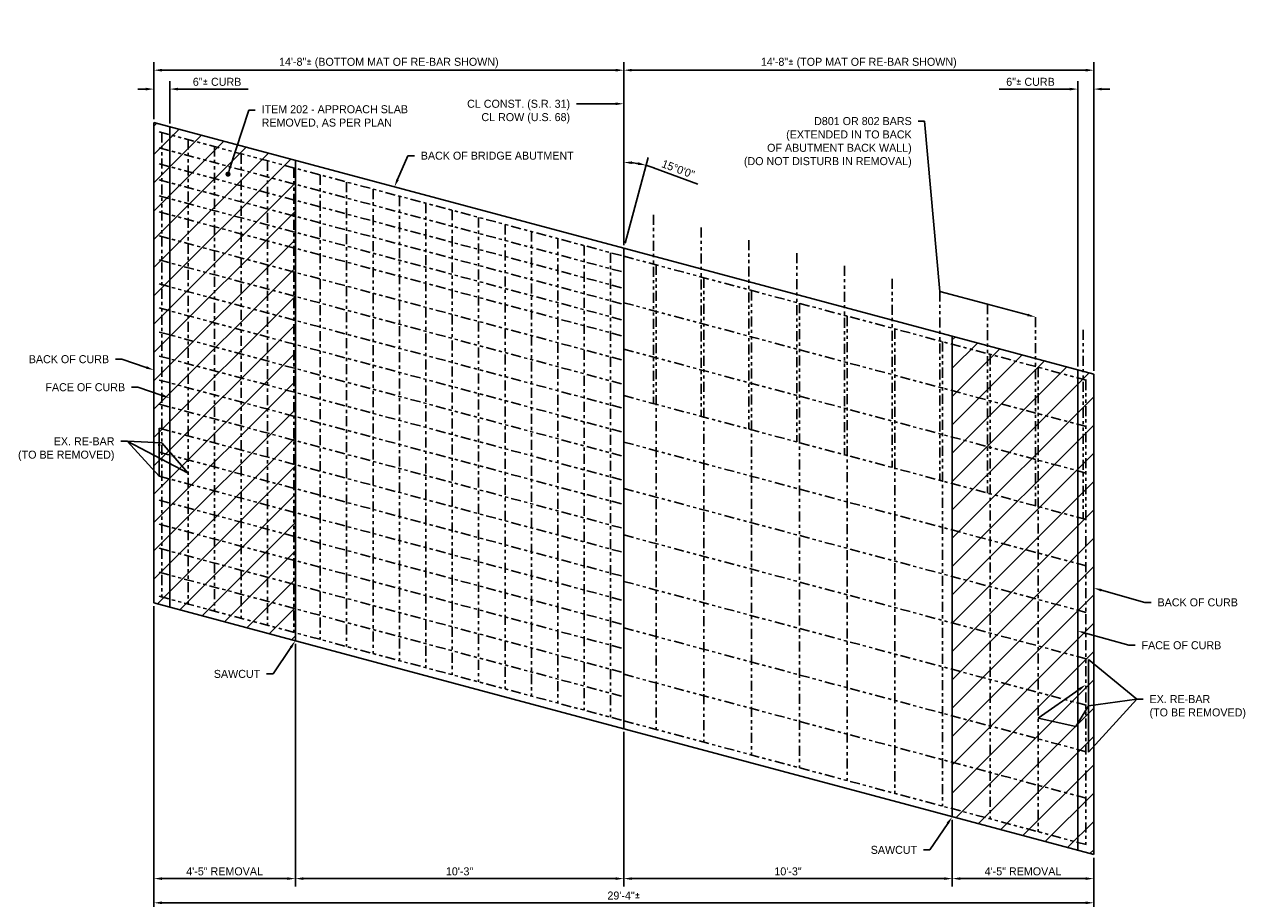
# Model space of a CAD drawing. Header units: feet. Extents: x -744 to -375, y 205 to 389.
# Tile 2 of 40: x -744 to -706, y 219 to 247. Entities that reach past the tile are written whole.
import ezdxf
from ezdxf import colors
from ezdxf.entities.mleader import LeaderData, LeaderLine
from ezdxf.math import Vec2, Vec3

# ---------------------------------------------------------------- set-up
doc = ezdxf.new("R2010")
doc.units = ezdxf.units.FT
doc.header["$MEASUREMENT"] = 0
doc.linetypes.add('PHANTOM2', pattern=[1.25, 0.625, -0.125, 0.125, -0.125, 0.125, -0.125])
for name, color, linetype in [('Existing Approach Slab', 6, 'Continuous'), ('Existing Re-Bar', 40, 'PHANTOM2'), ('PV_P_Saw_Cut_Line', 62, 'Continuous'), ('RD_P_Text', 1, 'Continuous'), ('SC_Shading1', 247, 'Continuous')]:
    doc.layers.add(name, color=color, linetype=linetype)
doc.styles.add('Slanted-Normal', font='font31.shx', dxfattribs={"height": 0.1})
doc.styles.get("Standard").update_dxf_attribs({"font": 'font31.shx'})
doc.dimstyles.new('COEC', dxfattribs={"dimscale": 13.9, "dimtxt": 0.18, "dimasz": 0.18, "dimexe": 0.18, "dimexo": 0.0625, "dimgap": 0.09, "dimtad": 1, "dimzin": 0, "dimdsep": 46, "dimtxsty": 'Standard', "dimcen": 0.09, "dimclrd": 256, "dimclre": 256, "dimclrt": 256, "dimaunit": 1, "dimadec": 4, "dimazin": 0, "dimtfac": 1, "dimtofl": 0, "dimtmove": 0, "dimatfit": 3, "dimfxl": 1, "dimtolj": 1, "dimtzin": 0, "dimlwd": -1, "dimlwe": -1, "dimarcsym": 0})

# ---------------------------------------------------------------- blocks, each defined once
blk = doc.blocks.new('*D1087')
at = {"layer": 'Defpoints', "color": 0, "transparency": 16777216}
for p in [(-725.449, 245.164), (-740.115, 243.536), (-725.449, 239.606)]:
    blk.add_point(p, dxfattribs=at)
at = {"layer": 'RD_P_Text', "transparency": 16777216}
for p, q in [((-740.115, 243.636), (-740.115, 245.414)), ((-725.449, 239.706), (-725.449, 245.414)), ((-739.865, 245.164), (-725.699, 245.164))]:
    blk.add_line(p, q, dxfattribs=at)
for points in [[(-739.865, 245.206), (-739.865, 245.123), (-740.115, 245.164)], [(-725.699, 245.206), (-725.699, 245.123), (-725.449, 245.164)]]:
    blk.add_solid(points, dxfattribs=at)
at = {"layer": 'RD_P_Text', "transparency": 16777216, "insert": (-732.782, 245.389), "char_height": 0.25, "attachment_point": 5}
blk.add_mtext('\\A1;14\'-8"{\\fISOCPEUR|b0|i0|c0|p0;%%P} (BOTTOM MAT OF RE-BAR SHOWN)', dxfattribs=at)
blk = doc.blocks.new('*D1088')
at = {"layer": 'Defpoints', "color": 0, "transparency": 16777216}
for p in [(-710.783, 245.164), (-725.449, 239.606), (-710.783, 235.677)]:
    blk.add_point(p, dxfattribs=at)
at = {"layer": 'RD_P_Text', "transparency": 16777216}
for p, q in [((-725.449, 239.706), (-725.449, 245.414)), ((-710.783, 235.777), (-710.783, 245.414)), ((-725.199, 245.164), (-711.033, 245.164))]:
    blk.add_line(p, q, dxfattribs=at)
for points in [[(-725.199, 245.206), (-725.199, 245.123), (-725.449, 245.164)], [(-711.033, 245.206), (-711.033, 245.123), (-710.783, 245.164)]]:
    blk.add_solid(points, dxfattribs=at)
at = {"layer": 'RD_P_Text', "transparency": 16777216, "insert": (-718.116, 245.389), "char_height": 0.25, "attachment_point": 5}
blk.add_mtext('\\A1;14\'-8"{\\fISOCPEUR|b0|i0|c0|p0;%%P} (TOP MAT OF RE-BAR SHOWN)', dxfattribs=at)
blk = doc.blocks.new('*D1089')
at = {"layer": 'Defpoints', "color": 0, "transparency": 16777216}
for p in [(-739.615, 244.575), (-740.115, 243.536), (-739.615, 243.402)]:
    blk.add_point(p, dxfattribs=at)
at = {"layer": 'RD_P_Text', "transparency": 16777216}
for p, q in [((-740.115, 243.636), (-740.115, 244.825)), ((-739.615, 243.502), (-739.615, 244.825)), ((-740.365, 244.575), (-740.615, 244.575)), ((-739.365, 244.575), (-737.167, 244.575))]:
    blk.add_line(p, q, dxfattribs=at)
for points in [[(-740.365, 244.616), (-740.365, 244.533), (-740.115, 244.575)], [(-739.365, 244.616), (-739.365, 244.533), (-739.615, 244.575)]]:
    blk.add_solid(points, dxfattribs=at)
at = {"layer": 'RD_P_Text', "transparency": 16777216, "insert": (-738.141, 244.8), "char_height": 0.25, "attachment_point": 5}
blk.add_mtext('\\A1;6"{\\fISOCPEUR|b0|i0|c0|p0;%%P} CURB', dxfattribs=at)
blk = doc.blocks.new('*D1090')
at = {"layer": 'Defpoints', "color": 0, "transparency": 16777216}
for p in [(-710.783, 244.575), (-711.283, 235.811), (-710.783, 235.677)]:
    blk.add_point(p, dxfattribs=at)
at = {"layer": 'RD_P_Text', "transparency": 16777216}
for p, q in [((-711.283, 235.911), (-711.283, 244.825)), ((-710.783, 235.777), (-710.783, 244.825)), ((-711.533, 244.575), (-713.731, 244.575)), ((-710.533, 244.575), (-710.283, 244.575))]:
    blk.add_line(p, q, dxfattribs=at)
for points in [[(-711.533, 244.616), (-711.533, 244.533), (-711.283, 244.575)], [(-710.533, 244.616), (-710.533, 244.533), (-710.783, 244.575)]]:
    blk.add_solid(points, dxfattribs=at)
at = {"layer": 'RD_P_Text', "transparency": 16777216, "insert": (-712.757, 244.8), "char_height": 0.25, "attachment_point": 5}
blk.add_mtext('\\A1;6"{\\fISOCPEUR|b0|i0|c0|p0;%%P} CURB', dxfattribs=at)
blk = doc.blocks.new('*D1091')
at = {"layer": 'Defpoints', "color": 0, "transparency": 16777216}
for p in [(-740.115, 228.536), (-710.783, 220.677), (-710.783, 219.174)]:
    blk.add_point(p, dxfattribs=at)
at = {"layer": 'RD_P_Text', "transparency": 16777216}
for p, q in [((-740.115, 228.436), (-740.115, 218.924)), ((-710.783, 220.577), (-710.783, 218.924)), ((-739.865, 219.174), (-711.033, 219.174))]:
    blk.add_line(p, q, dxfattribs=at)
for points in [[(-739.865, 219.216), (-739.865, 219.132), (-740.115, 219.174)], [(-711.033, 219.216), (-711.033, 219.132), (-710.783, 219.174)]]:
    blk.add_solid(points, dxfattribs=at)
at = {"layer": 'RD_P_Text', "transparency": 16777216, "insert": (-725.449, 219.399), "char_height": 0.25, "attachment_point": 5}
blk.add_mtext('\\A1;29\'-4"{\\fISOCPEUR|b0|i0|c0|p0;%%P}', dxfattribs=at)
blk = doc.blocks.new('*D1092')
at = {"layer": 'Defpoints', "color": 0, "transparency": 16777216}
for p in [(-715.199, 221.86), (-710.783, 220.677), (-710.783, 219.929)]:
    blk.add_point(p, dxfattribs=at)
at = {"layer": 'RD_P_Text', "transparency": 16777216}
for p, q in [((-715.199, 221.76), (-715.199, 219.679)), ((-710.783, 220.577), (-710.783, 219.679)), ((-714.949, 219.929), (-711.033, 219.929))]:
    blk.add_line(p, q, dxfattribs=at)
for points in [[(-714.949, 219.97), (-714.949, 219.887), (-715.199, 219.929)], [(-711.033, 219.97), (-711.033, 219.887), (-710.783, 219.929)]]:
    blk.add_solid(points, dxfattribs=at)
at = {"layer": 'RD_P_Text', "transparency": 16777216, "insert": (-712.991, 220.154), "char_height": 0.25, "attachment_point": 5}
blk.add_mtext('\\A1;4\'-5" REMOVAL', dxfattribs=at)
blk = doc.blocks.new('*D1093')
at = {"layer": 'Defpoints', "color": 0, "transparency": 16777216}
for p in [(-725.449, 224.606), (-715.199, 221.86), (-715.199, 219.929)]:
    blk.add_point(p, dxfattribs=at)
at = {"layer": 'RD_P_Text', "transparency": 16777216}
for p, q in [((-725.449, 224.506), (-725.449, 219.679)), ((-715.199, 221.76), (-715.199, 219.679)), ((-725.199, 219.929), (-715.449, 219.929))]:
    blk.add_line(p, q, dxfattribs=at)
for points in [[(-725.199, 219.97), (-725.199, 219.887), (-725.449, 219.929)], [(-715.449, 219.97), (-715.449, 219.887), (-715.199, 219.929)]]:
    blk.add_solid(points, dxfattribs=at)
at = {"layer": 'RD_P_Text', "transparency": 16777216, "insert": (-720.324, 220.154), "char_height": 0.25, "attachment_point": 5}
blk.add_mtext('\\A1;10\'-3"', dxfattribs=at)
blk = doc.blocks.new('*D1094')
at = {"layer": 'Defpoints', "color": 0, "transparency": 16777216}
for p in [(-735.699, 227.353), (-725.449, 224.606), (-725.449, 219.929)]:
    blk.add_point(p, dxfattribs=at)
at = {"layer": 'RD_P_Text', "transparency": 16777216}
for p, q in [((-735.699, 227.253), (-735.699, 219.679)), ((-725.449, 224.506), (-725.449, 219.679)), ((-735.449, 219.929), (-725.699, 219.929))]:
    blk.add_line(p, q, dxfattribs=at)
for points in [[(-735.449, 219.97), (-735.449, 219.887), (-735.699, 219.929)], [(-725.699, 219.97), (-725.699, 219.887), (-725.449, 219.929)]]:
    blk.add_solid(points, dxfattribs=at)
at = {"layer": 'RD_P_Text', "transparency": 16777216, "insert": (-730.574, 220.154), "char_height": 0.25, "attachment_point": 5}
blk.add_mtext('\\A1;10\'-3"', dxfattribs=at)
blk = doc.blocks.new('*D1095')
at = {"layer": 'Defpoints', "color": 0, "transparency": 16777216}
for p in [(-740.115, 228.536), (-735.699, 227.353), (-735.699, 219.929)]:
    blk.add_point(p, dxfattribs=at)
at = {"layer": 'RD_P_Text', "transparency": 16777216}
for p, q in [((-740.115, 228.436), (-740.115, 219.679)), ((-735.699, 227.253), (-735.699, 219.679)), ((-739.865, 219.929), (-735.949, 219.929))]:
    blk.add_line(p, q, dxfattribs=at)
for points in [[(-739.865, 219.97), (-739.865, 219.887), (-740.115, 219.929)], [(-735.949, 219.97), (-735.949, 219.887), (-735.699, 219.929)]]:
    blk.add_solid(points, dxfattribs=at)
at = {"layer": 'RD_P_Text', "transparency": 16777216, "insert": (-737.907, 220.154), "char_height": 0.25, "attachment_point": 5}
blk.add_mtext('\\A1;4\'-5" REMOVAL', dxfattribs=at)
blk = doc.blocks.new('_Dot')
at = {"color": 0, "linetype": 'ByBlock', "lineweight": -2}
blk.add_line((-0.5, 0), (-1, 0), dxfattribs=at)
at = {"color": 0, "linetype": 'ByBlock', "const_width": 0.5}
blk.add_lwpolyline([(-0.25, 0, 1), (0.25, 0, 1)], format="xyb", close=True, dxfattribs=at)
blk = doc.blocks.new('*D1132')
at = {"layer": 'Defpoints', "color": 0, "transparency": 16777216}
for p in [(-725.215, 242.277), (-725.449, 239.664), (-725.449, 239.606), (-725.449, 239.606), (-725.434, 239.665)]:
    blk.add_point(p, dxfattribs=at)
at = {"layer": 'RD_P_Text', "transparency": 16777216}
for p, q in [((-725.449, 239.764), (-725.449, 242.538)), ((-725.408, 239.761), (-724.691, 242.438)), ((-724.517, 242.12), (-723.143, 241.611))]:
    blk.add_line(p, q, dxfattribs=at)
for start, end in [(80.3445, 84.6555), (69.6555, 75)]:
    blk.add_arc((-725.449, 239.606), 2.681, start, end, dxfattribs=at)
for points in [[(-725.201, 242.234), (-725.197, 242.317), (-725.449, 242.288)], [(-724.991, 242.29), (-725.008, 242.209), (-724.755, 242.196)]]:
    blk.add_solid(points, dxfattribs=at)
at = {"layer": 'RD_P_Text', "transparency": 16777216, "insert": (-723.752, 242.076), "char_height": 0.25, "attachment_point": 5, "rotation": 339.6555}
blk.add_mtext('\\A1;15°0\'0"', dxfattribs=at)

msp = doc.modelspace()

# ---------------------------------------------------------------- hatches: boundary and pattern name
at = {"layer": 'SC_Shading1'}
h = msp.add_hatch(dxfattribs=at)
h.set_pattern_fill('ANSI31', color=256, scale=5)
h.set_pattern_definition([(45, (-24.916, 6.6762), (-0.44194174, 0.44194174), [])])
h.paths.add_polyline_path([(-740.11514, 243.53615), (-735.69914, 242.35289), (-735.69914, 227.35289), (-740.11514, 228.53615)])
h = msp.add_hatch(dxfattribs=at)
h.set_pattern_fill('ANSI31', color=256, scale=5)
h.paths.add_polyline_path([(-715.19914, 236.85993), (-710.78314, 235.67667), (-710.78314, 220.67667), (-715.19914, 221.85993)])

# ---------------------------------------------------------------- linework, layer by layer
at = {"layer": 'Existing Approach Slab'}
for points in [[(-740.11514, 243.53615), (-740.11514, 228.53615)], [(-725.44914, 239.60641), (-740.11514, 243.53615)], [(-739.61514, 243.40218), (-739.61514, 228.40218)], [(-725.44914, 239.60641), (-725.44914, 224.60641)], [(-710.78314, 235.67667), (-725.44914, 239.60641)], [(-711.28314, 235.81064), (-711.28314, 220.81064)], [(-710.78314, 235.67667), (-710.78314, 220.67667)], [(-725.44914, 224.60641), (-740.11514, 228.53615)], [(-710.78314, 220.67667), (-725.44914, 224.60641)]]:
    msp.add_lwpolyline(points, dxfattribs=at)
at = {"layer": 'Existing Re-Bar', "color": 141, "ltscale": 0.5}
for points in [[(-739.94854, 243.24151), (-725.44914, 239.35641)], [(-739.94854, 242.74151), (-725.44914, 238.85641)], [(-739.94854, 242.24151), (-725.44914, 238.35641)], [(-739.94854, 241.74151), (-725.44914, 237.85641)], [(-739.94854, 241.24151), (-725.44914, 237.35641)], [(-739.94854, 240.74151), (-725.44914, 236.85641)], [(-739.94854, 239.99151), (-725.44914, 236.10641)], [(-739.94854, 239.24151), (-725.44914, 235.35641)], [(-739.94854, 238.49151), (-725.44914, 234.60641)], [(-739.94854, 237.74151), (-725.44914, 233.85641)], [(-739.94854, 236.99151), (-725.44914, 233.10641)], [(-739.94854, 236.24151), (-725.44914, 232.35641)], [(-739.94854, 235.49151), (-725.44914, 231.60641)], [(-739.94854, 234.74151), (-725.44914, 230.85641)], [(-739.94854, 233.99151), (-725.44914, 230.10641)], [(-739.94854, 233.24151), (-725.44914, 229.35641)], [(-739.94854, 232.49151), (-725.44914, 228.60641)], [(-739.94854, 231.74151), (-725.44914, 227.85641)], [(-739.94854, 230.99151), (-725.44914, 227.10641)], [(-739.94854, 230.24151), (-725.44914, 226.35641)], [(-739.94854, 229.49151), (-725.44914, 225.60641)], [(-739.94854, 228.74151), (-725.44914, 224.85641)]]:
    msp.add_lwpolyline(points, dxfattribs=at)
at = {"layer": 'Existing Re-Bar', "color": 61, "ltscale": 0.5}
for points in [[(-739.86514, 243.21916), (-739.86514, 228.71916)], [(-739.04133, 242.99843), (-739.04133, 228.49843)], [(-738.21752, 242.77769), (-738.21752, 228.27769)], [(-737.39372, 242.55695), (-737.39372, 228.05695)], [(-736.56991, 242.33621), (-736.56991, 227.83621)], [(-735.7461, 242.11547), (-735.7461, 227.61547)], [(-734.92229, 241.89473), (-734.92229, 227.39473)], [(-734.09848, 241.67399), (-734.09848, 227.17399)], [(-733.27468, 241.45325), (-733.27468, 226.95325)], [(-732.45087, 241.23252), (-732.45087, 226.73252)], [(-731.62706, 241.01178), (-731.62706, 226.51178)], [(-730.80325, 240.79104), (-730.80325, 226.29104)], [(-729.97944, 240.5703), (-729.97944, 226.0703)], [(-724.52269, 240.65226), (-724.52269, 234.75817)], [(-729.15564, 240.34956), (-729.15564, 225.84956)], [(-728.33183, 240.12882), (-728.33183, 225.62882)], [(-723.03311, 240.25313), (-723.03311, 234.35904)], [(-727.50802, 239.90808), (-727.50802, 225.40808)], [(-721.54353, 239.854), (-721.54353, 233.9599)], [(-726.68421, 239.68735), (-726.68421, 225.18735)], [(-725.8604, 239.46661), (-725.8604, 224.96661)], [(-720.05395, 239.45487), (-720.05395, 233.56077)], [(-724.43936, 239.08584), (-724.43936, 224.58584)], [(-718.56437, 239.05574), (-718.56437, 233.16164)], [(-722.94978, 238.68671), (-722.94978, 224.18671)], [(-717.07479, 238.6566), (-717.07479, 232.76251)], [(-721.4602, 238.28758), (-721.4602, 223.78758)], [(-715.58521, 238.25747), (-715.58521, 232.36338)], [(-719.97062, 237.88844), (-719.97062, 223.38844)], [(-714.09563, 237.85834), (-714.09563, 231.96424)], [(-718.48104, 237.48931), (-718.48104, 222.98931)], [(-712.60605, 237.45921), (-712.60605, 231.56511)], [(-716.99146, 237.09018), (-716.99146, 222.59018)], [(-711.11647, 237.06008), (-711.11647, 231.16598)], [(-715.50188, 236.69105), (-715.50188, 222.19105)], [(-714.0123, 236.29192), (-714.0123, 221.79192)], [(-712.52272, 235.89278), (-712.52272, 221.39278)], [(-711.03314, 235.49365), (-711.03314, 220.99365)]]:
    msp.add_lwpolyline(points, dxfattribs=at)
at = {"layer": 'Existing Re-Bar', "ltscale": 0.5}
for points in [[(-725.44914, 239.35641), (-710.94974, 235.47131)], [(-725.44914, 237.90641), (-710.94974, 234.02131)], [(-725.44914, 236.45641), (-710.94974, 232.57131)], [(-725.44914, 235.00641), (-710.94974, 231.12131)], [(-725.44914, 233.55641), (-710.94974, 229.67131)], [(-725.44914, 232.10641), (-710.94974, 228.22131)], [(-725.44914, 230.65641), (-710.94974, 226.77131)], [(-725.44914, 229.20641), (-710.94974, 225.32131)], [(-725.44914, 227.75641), (-710.94974, 223.87131)], [(-725.44914, 226.30641), (-710.94974, 222.42131)], [(-725.44914, 224.85641), (-710.94974, 220.97131)]]:
    msp.add_lwpolyline(points, dxfattribs=at)
at = {"layer": 'PV_P_Saw_Cut_Line'}
for points in [[(-735.69914, 242.35289), (-735.69914, 227.35289)], [(-715.19914, 236.85993), (-715.19914, 221.85993)]]:
    msp.add_lwpolyline(points, dxfattribs=at)

# ---------------------------------------------------------------- dimensions: what is measured, and where the dimension line sits
at = {"layer": 'RD_P_Text'}
for base, p1, p2, text, picture, middle in [((-725.44914, 245.16428), (-740.11514, 243.53615), (-725.44914, 239.60641), '14\'-8"{\\fISOCPEUR|b0|i0|c0|p0;%%P} (BOTTOM MAT OF RE-BAR SHOWN)', '*D1087', (-732.78214, 245.38928)), ((-710.78314, 245.16428), (-725.44914, 239.60641), (-710.78314, 235.67667), '14\'-8"{\\fISOCPEUR|b0|i0|c0|p0;%%P} (TOP MAT OF RE-BAR SHOWN)', '*D1088', (-718.11614, 245.38928)), ((-739.61514, 244.57464), (-740.11514, 243.53615), (-739.61514, 243.40218), '6"{\\fISOCPEUR|b0|i0|c0|p0;%%P} CURB', '*D1089', (-738.14113, 244.79964)), ((-710.78314, 219.17384), (-740.11514, 228.53615), (-710.78314, 220.67667), '29\'-4"{\\fISOCPEUR|b0|i0|c0|p0;%%P}', '*D1091', (-725.44914, 219.39884)), ((-735.69914, 219.92882), (-740.11514, 228.53615), (-735.69914, 227.35289), '4\'-5" REMOVAL', '*D1095', (-737.90714, 220.15382)), ((-725.44914, 219.92882), (-735.69914, 227.35289), (-725.44914, 224.60641), '10\'-3"', '*D1094', (-730.57414, 220.15382)), ((-715.19914, 219.92882), (-725.44914, 224.60641), (-715.19914, 221.85993), '10\'-3"', '*D1093', (-720.32414, 220.15382)), ((-710.78314, 219.92882), (-715.19914, 221.85993), (-710.78314, 220.67667), '4\'-5" REMOVAL', '*D1092', (-712.99114, 220.15382))]:
    dim = msp.add_linear_dim(base=base, p1=p1, p2=p2, text=text, dimstyle='COEC', override={"dimscale": 2, "dimtxt": 0.125, "dimasz": 0.125, "dimexe": 0.125, "dimexo": 0.05, "dimgap": 0.05}, dxfattribs=at)
    dim.commit()
    dim.dimension.update_dxf_attribs({"geometry": picture, "text_midpoint": middle})
dim = msp.add_linear_dim(base=(-710.78314, 244.57464), p1=(-711.28314, 235.81064), p2=(-710.78314, 235.67667), text='6"{\\fISOCPEUR|b0|i0|c0|p0;%%P} CURB', dimstyle='COEC', override={"dimscale": 2, "dimtxt": 0.125, "dimasz": 0.125, "dimexe": 0.125, "dimexo": 0.05, "dimgap": 0.05}, dxfattribs=at)
dim.commit()
dim.dimension.update_dxf_attribs({"geometry": '*D1090', "text_midpoint": (-712.75715, 244.57464), "dimtype": 160})
dim = msp.add_angular_dim_2l(base=(-725.2154668, 242.2773139), line1=((-725.4335018, 239.6647739), (-725.4491407, 239.6064087)), line2=((-725.4491407, 239.6064087), (-725.4491407, 239.6644143)), dimstyle='COEC', override={"dimscale": 2, "dimtxt": 0.125, "dimasz": 0.125, "dimexe": 0.125, "dimexo": 0.05, "dimgap": 0.05}, dxfattribs=at)
dim.commit()
dim.dimension.update_dxf_attribs({"geometry": '*D1132', "text_midpoint": (-723.7515771, 242.0764158)})

# ---------------------------------------------------------------- leaders
ml = msp.add_multileader_mtext('Standard', dxfattribs=at)
ml.set_content('CL CONST. (S.R. 31)\\PCL ROW (U.S. 68)', color=256, style='Slanted-Normal')
ml.set_leader_properties()
ml.build(insert=Vec2(0, 0))
ml.multileader.update_dxf_attribs({"dogleg_length": 0.1, "arrow_head_size": 0.25, "scale": 2})
ctx = ml.context
ctx.base_point, ctx.scale, ctx.char_height, ctx.arrow_head_size, ctx.landing_gap_size, ctx.plane_origin = Vec3(-730.9538, 244.11642), 2, 0.25, 0.25, 0.2, Vec3(-725.44914, 244.11642)
ctx.text_align_type = 2
notes = []
notes.append((ctx, [(0, (1, 1, 0), (-726.72483, 244.11642), (-1, 0), 0.2, [(0, [(-725.44914, 244.11642)], 0, [])])]))
ctx.mtext.insert, ctx.mtext.alignment, ctx.mtext.flow_direction = Vec3(-727.12483, 244.24142), 3, 5
ml = msp.add_multileader_mtext('Standard', dxfattribs=at)
ml.set_content('ITEM 202 - APPROACH SLAB \\PREMOVED, AS PER PLAN', color=256, style='Slanted-Normal')
ml.set_leader_properties()
ml.set_arrow_properties(name='DOT')
ml.build(insert=Vec2(0, 0))
ml.multileader.update_dxf_attribs({"dogleg_length": 0.1, "arrow_head_size": 0.16, "scale": 2})
ctx = ml.context
ctx.base_point, ctx.scale, ctx.char_height, ctx.arrow_head_size, ctx.landing_gap_size, ctx.plane_origin = Vec3(-736.95134, 243.91788), 2, 0.25, 0.16, 0.2, Vec3(-726.8205, 238.92516)
notes.append((ctx, [(1, (1, 1, 0), (-737.15134, 243.91788), (1, 0), 0.2, [(0, [(-737.80046, 241.92009)], 0, [])])]))
ctx.mtext.insert, ctx.mtext.flow_direction = Vec3(-736.75134, 244.07065), 5
ml = msp.add_multileader_mtext('Standard', dxfattribs=at)
ml.set_content('D801 OR 802 BARS\\P(EXTENDED IN TO BACK\\POF ABUTMENT BACK WALL)\\P(DO NOT DISTURB IN REMOVAL)', color=256, style='Slanted-Normal')
ml.set_leader_properties()
ml.build(insert=Vec2(0, 0))
ml.multileader.update_dxf_attribs({"dogleg_length": 0.1, "arrow_head_size": 0.25, "scale": 2})
ctx = ml.context
ctx.base_point, ctx.scale, ctx.char_height, ctx.arrow_head_size, ctx.landing_gap_size, ctx.plane_origin = Vec3(-722.34606, 243.57618), 2, 0.25, 0.25, 0.2, Vec3(-712.71428, 242.02233)
ctx.text_align_type = 2
notes.append((ctx, [(0, (1, 1, 0), (-716.06352, 243.57618), (-1, 0), 0.2, [(2, [(-712.60605, 237.45921), (-714.09563, 237.85834), (-715.58521, 238.25747)], 0, [])])]))
ctx.mtext.insert, ctx.mtext.alignment, ctx.mtext.flow_direction = Vec3(-716.46352, 243.70118), 3, 5
ml = msp.add_multileader_mtext('Standard', dxfattribs=at)
ml.set_content('BACK OF BRIDGE ABUTMENT', color=256, style='Slanted-Normal')
ml.set_leader_properties()
ml.build(insert=Vec2(0, 0))
ml.multileader.update_dxf_attribs({"dogleg_length": 0.1, "arrow_head_size": 0.25, "scale": 2})
ctx = ml.context
ctx.base_point, ctx.scale, ctx.char_height, ctx.arrow_head_size, ctx.landing_gap_size, ctx.plane_origin = Vec3(-731.98483, 242.49627), 2, 0.25, 0.25, 0.2, Vec3(-721.62609, 237.84503)
notes.append((ctx, [(1, (1, 1, 0), (-732.18483, 242.49627), (1, 0), 0.2, [(0, [(-732.60605, 241.5241)], 0, [])])]))
ctx.mtext.insert, ctx.mtext.flow_direction = Vec3(-731.78483, 242.62127), 5
ml = msp.add_multileader_mtext('Standard', dxfattribs=at)
ml.set_content('BACK OF CURB', color=256, style='Slanted-Normal')
ml.set_leader_properties()
ml.build(insert=Vec2(0, 0))
ml.multileader.update_dxf_attribs({"dogleg_length": 0.1, "arrow_head_size": 0.25, "scale": 2})
ctx = ml.context
ctx.base_point, ctx.scale, ctx.char_height, ctx.arrow_head_size, ctx.landing_gap_size, ctx.plane_origin = Vec3(-744.33754, 236.14353), 2, 0.25, 0.25, 0.2, Vec3(-734.30923, 231.36069)
ctx.text_align_type = 2
notes.append((ctx, [(0, (1, 1, 0), (-741.11056, 236.14353), (-1, 0), 0.2, [(0, [(-740.11514, 235.80539)], 0, [])])]))
ctx.mtext.insert, ctx.mtext.alignment, ctx.mtext.flow_direction = Vec3(-741.51056, 236.26853), 3, 5
ml = msp.add_multileader_mtext('Standard', dxfattribs=at)
ml.set_content('FACE OF CURB', color=256, style='Slanted-Normal')
ml.set_leader_properties()
ml.build(insert=Vec2(0, 0))
ml.multileader.update_dxf_attribs({"dogleg_length": 0.1, "arrow_head_size": 0.25, "scale": 2})
ctx = ml.context
ctx.base_point, ctx.scale, ctx.char_height, ctx.arrow_head_size, ctx.landing_gap_size, ctx.plane_origin = Vec3(-743.82365, 235.26916), 2, 0.25, 0.25, 0.2, Vec3(-733.80923, 230.48632)
ctx.text_align_type = 2
notes.append((ctx, [(0, (1, 1, 0), (-740.61056, 235.26916), (-1, 0), 0.2, [(0, [(-739.61514, 234.93102)], 0, [])])]))
ctx.mtext.insert, ctx.mtext.alignment, ctx.mtext.flow_direction = Vec3(-741.01056, 235.39416), 3, 5
ml = msp.add_multileader_mtext('Standard', dxfattribs=at)
ml.set_content('EX. RE-BAR\\P(TO BE REMOVED)', color=256, style='Slanted-Normal')
ml.set_leader_properties()
ml.build(insert=Vec2(0, 0))
ml.multileader.update_dxf_attribs({"dogleg_length": 0.1, "arrow_head_size": 0.25, "scale": 2})
ctx = ml.context
ctx.base_point, ctx.scale, ctx.char_height, ctx.arrow_head_size, ctx.landing_gap_size, ctx.plane_origin = Vec3(-744.70269, 233.57966), 2, 0.25, 0.25, 0.2, Vec3(-734.14263, 228.79681)
ctx.text_align_type = 2
notes.append((ctx, [(0, (1, 1, 0), (-740.94396, 233.57966), (-1, 0), 0.2, [(4, [(-739.94854, 233.24151), (-739.94854, 233.99151), (-739.94854, 232.49151), (-740.94396, 233.57966), (-739.04133, 232.58697), (-739.86514, 233.53077)], 0, [])])]))
ctx.mtext.insert, ctx.mtext.alignment, ctx.mtext.flow_direction = Vec3(-741.34396, 233.70466), 3, 5
ml = msp.add_multileader_mtext('Standard', dxfattribs=at)
ml.set_content('BACK OF CURB', color=256, style='Slanted-Normal')
ml.set_leader_properties()
ml.build(insert=Vec2(0, 0))
ml.multileader.update_dxf_attribs({"dogleg_length": 0.1, "arrow_head_size": 0.25, "scale": 2})
ctx = ml.context
ctx.base_point, ctx.scale, ctx.char_height, ctx.arrow_head_size, ctx.landing_gap_size, ctx.plane_origin = Vec3(-708.99225, 228.55266), 2, 0.25, 0.25, 0.2, Vec3(-704.97723, 224.5542)
notes.append((ctx, [(1, (1, 1, 0), (-709.19225, 228.55266), (1, 0), 0.2, [(0, [(-710.78314, 228.9989)], 0, [])])]))
ctx.mtext.insert, ctx.mtext.flow_direction = Vec3(-708.79225, 228.67766), 5
ml = msp.add_multileader_mtext('Standard', dxfattribs=at)
ml.set_content('FACE OF CURB', color=256, style='Slanted-Normal')
ml.set_leader_properties()
ml.build(insert=Vec2(0, 0))
ml.multileader.update_dxf_attribs({"dogleg_length": 0.1, "arrow_head_size": 0.25, "scale": 2})
ctx = ml.context
ctx.base_point, ctx.scale, ctx.char_height, ctx.arrow_head_size, ctx.landing_gap_size, ctx.plane_origin = Vec3(-709.49225, 227.21396), 2, 0.25, 0.25, 0.2, Vec3(-705.47723, 223.21549)
notes.append((ctx, [(1, (1, 1, 0), (-709.69225, 227.21396), (1, 0), 0.2, [(0, [(-711.28314, 227.66019)], 0, [])])]))
ctx.mtext.insert, ctx.mtext.flow_direction = Vec3(-709.29225, 227.33896), 5
ml = msp.add_multileader_mtext('Standard', dxfattribs=at)
ml.set_content('SAWCUT', color=256, style='Slanted-Normal')
ml.set_leader_properties()
ml.build(insert=Vec2(0, 0))
ml.multileader.update_dxf_attribs({"dogleg_length": 0.1, "arrow_head_size": 0.25, "scale": 2})
ctx = ml.context
ctx.base_point, ctx.scale, ctx.char_height, ctx.arrow_head_size, ctx.landing_gap_size, ctx.plane_origin = Vec3(-738.38, 226.31937), 2, 0.25, 0.25, 0.2, Vec3(-729.89323, 222.90819)
ctx.text_align_type = 2
notes.append((ctx, [(0, (1, 1, 0), (-736.39508, 226.31937), (-1, 0), 0.2, [(0, [(-735.69914, 227.35289)], 0, [])])]))
ctx.mtext.insert, ctx.mtext.alignment, ctx.mtext.flow_direction = Vec3(-736.79508, 226.44437), 3, 5
ml = msp.add_multileader_mtext('Standard', dxfattribs=at)
ml.set_content('EX. RE-BAR\\P(TO BE REMOVED)', color=256, style='Slanted-Normal')
ml.set_leader_properties()
ml.build(insert=Vec2(0, 0))
ml.multileader.update_dxf_attribs({"dogleg_length": 0.1, "arrow_head_size": 0.25, "scale": 2})
ctx = ml.context
ctx.base_point, ctx.scale, ctx.char_height, ctx.arrow_head_size, ctx.landing_gap_size, ctx.plane_origin = Vec3(-709.24225, 225.53395), 2, 0.25, 0.25, 0.2, Vec3(-705.22723, 221.53549)
notes.append((ctx, [(1, (1, 1, 0), (-709.44225, 225.53395), (1, 0), 0.2, [(4, [(-711.03314, 225.98019), (-712.52272, 224.94201), (-711.34037, 224.67639), (-710.94974, 225.32131), (-709.44225, 225.53395), (-710.94974, 226.77131), (-710.94974, 223.87131)], 0, [])])]))
ctx.mtext.insert, ctx.mtext.flow_direction = Vec3(-709.04225, 225.65895), 5
ml = msp.add_multileader_mtext('Standard', dxfattribs=at)
ml.set_content('SAWCUT', color=256, style='Slanted-Normal')
ml.set_leader_properties()
ml.build(insert=Vec2(0, 0))
ml.multileader.update_dxf_attribs({"dogleg_length": 0.1, "arrow_head_size": 0.25, "scale": 2})
ctx = ml.context
ctx.base_point, ctx.scale, ctx.char_height, ctx.arrow_head_size, ctx.landing_gap_size, ctx.plane_origin = Vec3(-717.88, 220.82641), 2, 0.25, 0.25, 0.2, Vec3(-709.39323, 217.41523)
ctx.text_align_type = 2
notes.append((ctx, [(0, (1, 1, 0), (-715.89508, 220.82641), (-1, 0), 0.2, [(0, [(-715.19914, 221.85993)], 0, [])])]))
ctx.mtext.insert, ctx.mtext.alignment, ctx.mtext.flow_direction = Vec3(-716.29508, 220.95141), 3, 5
for ctx, leaders in notes:
    for number, flags, end, landing, length, lines in leaders:
        leader = LeaderData()
        leader.index, (leader.has_last_leader_line, leader.has_dogleg_vector, leader.attachment_direction) = number, flags
        leader.last_leader_point, leader.dogleg_vector, leader.dogleg_length = Vec3(end), Vec3(landing), length
        for number, points, colour, breaks in lines:
            line = LeaderLine()
            line.index, line.vertices, line.color, line.breaks = number, Vec3.list(points), colors.encode_raw_color(colour), breaks
            leader.lines.append(line)
        ctx.leaders.append(leader)

doc.saveas('drawing.dxf')
